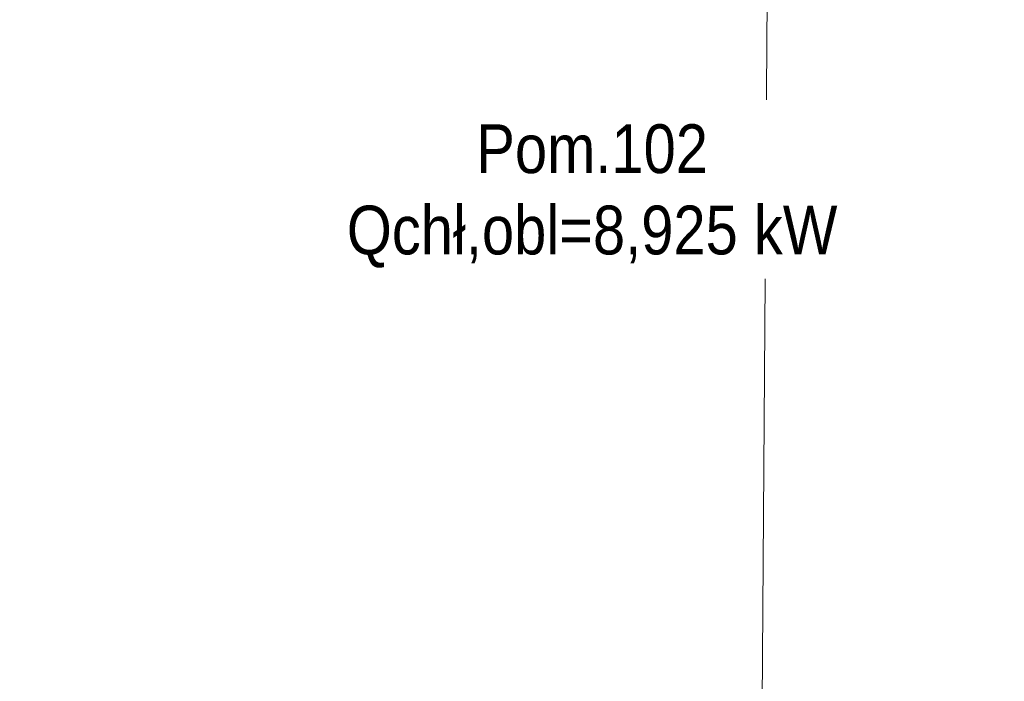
# Model space of a CAD drawing. Header units: millimetres. Extents: x -424979 to 718034, y -72486 to 344972.
# Tile 90 of 256: x 373600 to 379660, y 42137 to 46207. Entities that reach past the tile are written whole.
import ezdxf
from ezdxf.xclip import XClip

# ---------------------------------------------------------------- set-up
doc = ezdxf.new("R2010")
doc.units = ezdxf.units.MM
doc.header["$MEASUREMENT"] = 0
doc.header["$XCLIPFRAME"] = 0
for name, color, linetype, lineweight in [('0100_001_5_0_Nr_pióra__1', 7, 'Continuous', 13), ('0100_001_6_0_Nr_pióra__1', 7, 'Continuous', 13), ('IS_KLIM Opis_Qchł', 7, 'Continuous', 9)]:
    doc.layers.add(name, color=color, linetype=linetype, lineweight=lineweight)
doc.layers.add('Rysunki i obrazki', color=7, linetype='Continuous')
doc.styles.add('FDBES', font='simplex.shx')
picture_1 = doc.add_image_def('image5.tif', size_in_pixel=(4960, 3508))
picture_2 = doc.add_image_def('image6.tif', size_in_pixel=(4960, 3507))

# ---------------------------------------------------------------- blocks, each defined once
blk = doc.blocks.new('Rysunek_5_5', base_point=(-249372.84928041, 44922.39231000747))
at = {"layer": '0100_001_5_0_Nr_pióra__1', "color": 7, "lineweight": 13}
image = blk.add_image(picture_1, insert=(-270474.0894452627, 30224.15111228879), size_in_units=(41994.66666666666, 29692.6), rotation=-0.4030117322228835, dxfattribs=at)
image.set_boundary_path([(-0.5, -0.5), (4959.5, 3507.5)])
blk = doc.blocks.new('Rysunek_6_6', base_point=(-286891.4078582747, 45461.00222278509))
at = {"layer": '0100_001_6_0_Nr_pióra__1', "color": 7, "lineweight": 13}
image = blk.add_image(picture_2, insert=(-308193.8982892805, 31055.98461647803), size_in_units=(41994.666666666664, 29692.600000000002), rotation=-1.1954045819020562, dxfattribs=at)
image.set_boundary_path([(-0.5, -0.5), (4959.5, 3506.5)])

msp = doc.modelspace()

# ---------------------------------------------------------------- block references
at = {"layer": 'Rysunki i obrazki', "color": 151, "linetype": 'Continuous', "lineweight": 20, "true_color": 0x80c2ff}
ref = msp.add_blockref('Rysunek_6_6', (361669.8981990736, 45461.00222278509), dxfattribs=at)
XClip(ref).set_block_clipping_path([(-308193.8982892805, 31055.98461647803), (-266208.371343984, 30179.88212805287), (-265588.9174272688, 59866.01982909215), (-307574.4443725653, 60742.12231751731)])
ref = msp.add_blockref('Rysunek_5_5', (399188.4567769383, 44922.39231000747), dxfattribs=at)
XClip(ref).set_block_clipping_path([(-270474.0894452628, 30224.15111228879), (-228480.4616276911, 29928.76803268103), (-228271.6091155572, 59620.63350772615), (-270265.2369331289, 59916.0165873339)])

# ---------------------------------------------------------------- next in the draw order: texts
at = {"layer": 'IS_KLIM Opis_Qchł', "ltscale": 0.01, "insert": (377123.3480075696, 44680.59569708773), "char_height": 300, "attachment_point": 8, "style": 'FDBES', "bg_fill": 3, "box_fill_scale": 1.5, "bg_fill_color": 257, "bg_fill_transparency": 0}
msp.add_mtext('{\\fArial|b0|i0|c238|p34;\\W0.85;Pom.102\\PQchł,obl=8,925 kW}', dxfattribs=at)

doc.saveas('drawing.dxf')
